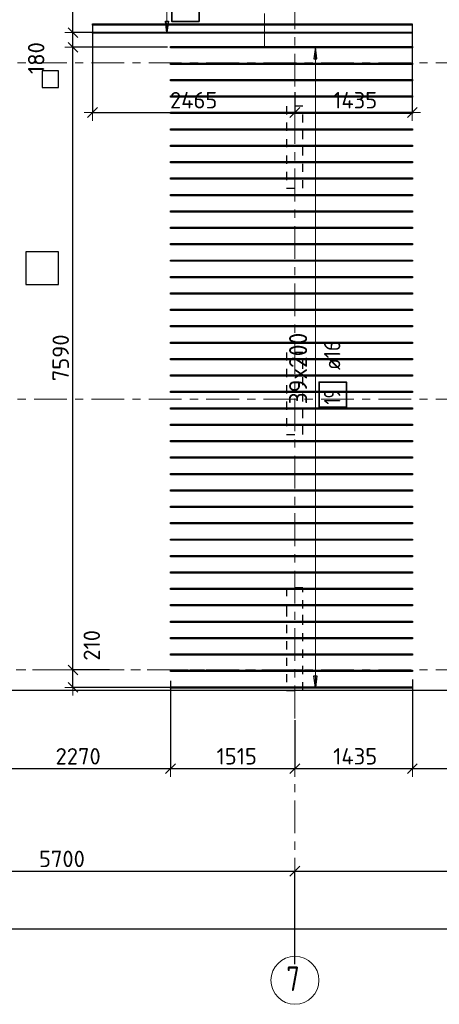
# Model space of a CAD drawing. Header units: metres. Extents: x -38 to 97, y -15 to 21.
# Tile 17 of 256: x 16 to 21, y -4 to 8. Entities that reach past the tile are written whole.
import ezdxf

# ---------------------------------------------------------------- set-up
doc = ezdxf.new("R2010")
doc.units = ezdxf.units.M
doc.header["$PDMODE"] = 65
for name, pattern in [('______11', [0.5, 0.4, -0.05, 0, -0.05]), ('______2', [0.0405, 0.03, -0.0105]), ('______3', [0.5, 0.4, -0.1]), ('______5', [1.1, 0.8, -0.1, 0.1, -0.1])]:
    doc.linetypes.add(name, pattern=pattern)
for name, color, linetype, lineweight in [('XR$2$Осевая линия (1)', 7, '______5', 13), ('XR$2$Размерная линия (1)', 7, 'Continuous', 13), ('XR$6$Балка (1)', 7, '______3', 13), ('XR$6$Перекрытие (1)', 7, 'Continuous', 35), ('XR$6$Размерная линия (1)', 7, 'Continuous', 13)]:
    doc.layers.add(name, color=color, linetype=linetype, lineweight=lineweight)
doc.layers.add('XR$6$Арм.стержн.Доп. Арм верхн.зоны Х', color=7, linetype='Continuous', lineweight=35, true_color=0x8c8cff)
doc.layers.add('XR$7$Стена_ бетон несущ.', color=7, linetype='Continuous', lineweight=70, true_color=0xb4b496)
doc.styles.add('ISOCPEUR', font='txt')
doc.dimstyles.new('DIMSTYLE_3', dxfattribs={"dimtxt": 0.2, "dimasz": 0.2, "dimexe": 0, "dimexo": 0, "dimgap": 0.1, "dimtad": 2, "dimdec": 0, "dimlfac": 1000, "dimrnd": 5, "dimzin": 12, "dimdsep": 46, "dimtxsty": 'ISOCPEUR', "dimblk1": 'ALL_ML_STRICH', "dimblk2": 'ALL_ML_STRICH', "dimsah": 1, "dimcen": 0, "dimclrd": 7, "dimclre": 256, "dimclrt": 7, "dimadec": 0, "dimazin": 0, "dimtfac": 1, "dimtdec": 0, "dimtix": 1, "dimtmove": 2, "dimatfit": 3, "dimfxl": 0, "dimtzin": 0, "dimlwd": 0, "dimlwe": -3, "dimarcsym": 0})
doc.dimstyles.new('DIMSTYLE_36', dxfattribs={"dimtxt": 0.2, "dimasz": 0.2, "dimexe": 0, "dimexo": 0, "dimgap": 0.1, "dimtad": 2, "dimdec": 0, "dimlfac": 1000, "dimrnd": 5, "dimzin": 12, "dimdsep": 46, "dimtxsty": 'ISOCPEUR', "dimblk1": 'ALL_ML_STRICH', "dimblk2": 'ALL_ML_STRICH', "dimsah": 1, "dimcen": 0, "dimclrd": 7, "dimclre": 256, "dimclrt": 7, "dimadec": 0, "dimazin": 0, "dimtfac": 1, "dimtdec": 0, "dimtix": 1, "dimtmove": 2, "dimatfit": 3, "dimfxl": 0, "dimtvp": 1.2, "dimtzin": 0, "dimlwd": 0, "dimlwe": -3, "dimarcsym": 0})
doc.dimstyles.new('DIMSTYLE_37', dxfattribs={"dimtxt": 0.2, "dimasz": 0.2, "dimexe": 0, "dimexo": 0, "dimgap": 0.1, "dimtad": 0, "dimdec": 0, "dimlfac": 1000, "dimrnd": 5, "dimzin": 12, "dimdsep": 46, "dimtxsty": 'ISOCPEUR', "dimblk1": 'ALL_ML_STRICH', "dimblk2": 'ALL_ML_STRICH', "dimsah": 1, "dimcen": 0, "dimclrd": 7, "dimclre": 256, "dimclrt": 7, "dimadec": 0, "dimazin": 0, "dimtfac": 1, "dimtdec": 0, "dimtix": 1, "dimtmove": 2, "dimatfit": 3, "dimfxl": 0, "dimtvp": 1.2, "dimtzin": 0, "dimlwd": 0, "dimlwe": -3, "dimarcsym": 0})

# ---------------------------------------------------------------- blocks, each defined once
blk = doc.blocks.new('ALL_ML_STRICH')
at = {"color": 0, "linetype": 'ByBlock', "lineweight": -2}
for p, q in [((-1, 0), (0.5, 0)), ((-0.3, -0.3), (0.3, 0.3)), ((0, -0.5), (0, 0.5))]:
    blk.add_line(p, q, dxfattribs=at)
blk = doc.blocks.new('*D12')
at = {"layer": 'DEFPOINTS', "color": 7, "linetype": 'Continuous', "lineweight": 13, "transparency": 33554687}
for p in [(0.5, -3.103), (0.5, -3.156), (61.6, -3.14)]:
    blk.add_point(p, dxfattribs=at)
at = {"layer": 'XR$2$Размерная линия (1)', "color": 9, "linetype": 'Continuous', "lineweight": -2, "true_color": 0xc7c7c7, "transparency": 33554687}
for p, q in [((0.5, -3.123), (0.5, -3.156)), ((61.6, -3.156), (61.6, -3.156))]:
    blk.add_line(p, q, dxfattribs=at)
at = {"layer": 'XR$2$Размерная линия (1)', "color": 7, "linetype": 'Continuous', "lineweight": -2, "transparency": 33554687}
blk.add_line((0.5, -3.156), (61.6, -3.156), dxfattribs=at)
at = {"layer": 'XR$2$Размерная линия (1)', "color": 7, "linetype": 'Continuous', "lineweight": 13, "transparency": 33554687, "xscale": 0.2, "yscale": 0.2, "zscale": 0.2, "rotation": 180}
blk.add_blockref('ALL_ML_STRICH', (0.5, -3.156), dxfattribs=at)
at = {"layer": 'XR$2$Размерная линия (1)', "color": 7, "linetype": 'Continuous', "lineweight": 13, "transparency": 33554687, "xscale": 0.2, "yscale": 0.2, "zscale": 0.2}
blk.add_blockref('ALL_ML_STRICH', (61.6, -3.156), dxfattribs=at)
at = {"layer": 'XR$2$Размерная линия (1)', "color": 7, "linetype": 'Continuous', "lineweight": 13, "transparency": 33554687, "insert": (31.1, -3.006), "char_height": 0.2, "width": 1, "attachment_point": 5, "style": 'ISOCPEUR'}
blk.add_mtext('\\A1;{61100}', dxfattribs=at)
blk = doc.blocks.new('*D16')
at = {"layer": 'DEFPOINTS', "color": 7, "linetype": 'Continuous', "lineweight": 13, "transparency": 33554687}
for p in [(13.75, -2.452), (13.75, -3.513), (19.45, -3.607)]:
    blk.add_point(p, dxfattribs=at)
at = {"layer": 'XR$2$Размерная линия (1)', "color": 9, "linetype": 'Continuous', "lineweight": -2, "true_color": 0xc7c7c7, "transparency": 33554687}
for p, q in [((13.75, -3.493), (13.75, -2.452)), ((19.45, -3.587), (19.45, -2.452))]:
    blk.add_line(p, q, dxfattribs=at)
at = {"layer": 'XR$2$Размерная линия (1)', "color": 7, "linetype": 'Continuous', "lineweight": -2, "transparency": 33554687}
blk.add_line((13.75, -2.452), (19.45, -2.452), dxfattribs=at)
at = {"layer": 'XR$2$Размерная линия (1)', "color": 7, "linetype": 'Continuous', "lineweight": 13, "transparency": 33554687, "xscale": 0.2, "yscale": 0.2, "zscale": 0.2, "rotation": 180}
blk.add_blockref('ALL_ML_STRICH', (13.75, -2.452), dxfattribs=at)
at = {"layer": 'XR$2$Размерная линия (1)', "color": 7, "linetype": 'Continuous', "lineweight": 13, "transparency": 33554687, "xscale": 0.2, "yscale": 0.2, "zscale": 0.2}
blk.add_blockref('ALL_ML_STRICH', (19.45, -2.452), dxfattribs=at)
at = {"layer": 'XR$2$Размерная линия (1)', "color": 7, "linetype": 'Continuous', "lineweight": 13, "transparency": 33554687, "insert": (16.61, -2.302), "char_height": 0.2, "width": 0.8, "attachment_point": 5, "style": 'ISOCPEUR'}
blk.add_mtext('\\A1;{5700}', dxfattribs=at)
blk = doc.blocks.new('*D17')
at = {"layer": 'DEFPOINTS', "color": 7, "linetype": 'Continuous', "lineweight": 13, "transparency": 33554687}
for p in [(19.45, -2.452), (23.95, -3.521), (19.45, -3.607)]:
    blk.add_point(p, dxfattribs=at)
at = {"layer": 'XR$2$Размерная линия (1)', "color": 9, "linetype": 'Continuous', "lineweight": -2, "true_color": 0xc7c7c7, "transparency": 33554687}
for p, q in [((19.45, -3.587), (19.45, -2.452)), ((23.95, -3.501), (23.95, -2.452))]:
    blk.add_line(p, q, dxfattribs=at)
at = {"layer": 'XR$2$Размерная линия (1)', "color": 7, "linetype": 'Continuous', "lineweight": -2, "transparency": 33554687}
blk.add_line((19.45, -2.452), (23.95, -2.452), dxfattribs=at)
at = {"layer": 'XR$2$Размерная линия (1)', "color": 7, "linetype": 'Continuous', "lineweight": 13, "transparency": 33554687, "xscale": 0.2, "yscale": 0.2, "zscale": 0.2, "rotation": 180}
blk.add_blockref('ALL_ML_STRICH', (19.45, -2.452), dxfattribs=at)
at = {"layer": 'XR$2$Размерная линия (1)', "color": 7, "linetype": 'Continuous', "lineweight": 13, "transparency": 33554687, "xscale": 0.2, "yscale": 0.2, "zscale": 0.2}
blk.add_blockref('ALL_ML_STRICH', (23.95, -2.452), dxfattribs=at)
at = {"layer": 'XR$2$Размерная линия (1)', "color": 7, "linetype": 'Continuous', "lineweight": 13, "transparency": 33554687, "insert": (21.7, -2.302), "char_height": 0.2, "width": 0.8, "attachment_point": 5, "style": 'ISOCPEUR'}
blk.add_mtext('\\A1;{4500}', dxfattribs=at)
blk = doc.blocks.new('*D955')
at = {"layer": 'DEFPOINTS', "color": 7, "linetype": 'Continuous', "lineweight": 13, "transparency": 33554687}
for p in [(16.983, 7.884), (19.45, 7.063), (16.983, 6.794)]:
    blk.add_point(p, dxfattribs=at)
at = {"layer": 'XR$6$Размерная линия (1)', "color": 9, "linetype": 'Continuous', "lineweight": -2, "true_color": 0xc7c7c7, "transparency": 33554687}
for p, q in [((16.983, 7.864), (16.983, 6.794)), ((19.45, 7.043), (19.45, 6.794))]:
    blk.add_line(p, q, dxfattribs=at)
at = {"layer": 'XR$6$Размерная линия (1)', "color": 7, "linetype": 'Continuous', "lineweight": -2, "transparency": 33554687}
blk.add_line((16.983, 6.794), (19.45, 6.794), dxfattribs=at)
at = {"layer": 'XR$6$Размерная линия (1)', "color": 7, "linetype": 'Continuous', "lineweight": 13, "transparency": 33554687, "xscale": 0.2, "yscale": 0.2, "zscale": 0.2, "rotation": 180}
blk.add_blockref('ALL_ML_STRICH', (16.983, 6.794), dxfattribs=at)
at = {"layer": 'XR$6$Размерная линия (1)', "color": 7, "linetype": 'Continuous', "lineweight": 13, "transparency": 33554687, "xscale": 0.2, "yscale": 0.2, "zscale": 0.2}
blk.add_blockref('ALL_ML_STRICH', (19.45, 6.794), dxfattribs=at)
at = {"layer": 'XR$6$Размерная линия (1)', "color": 7, "linetype": 'Continuous', "lineweight": 13, "transparency": 33554687, "insert": (18.217, 6.944), "char_height": 0.2, "width": 0.8, "attachment_point": 5, "style": 'ISOCPEUR'}
blk.add_mtext('\\A1;{2465}', dxfattribs=at)
blk = doc.blocks.new('*D956')
at = {"layer": 'DEFPOINTS', "color": 7, "linetype": 'Continuous', "lineweight": 13, "transparency": 33554687}
for p in [(20.883, 7.882), (19.45, 7.063), (19.45, 6.794)]:
    blk.add_point(p, dxfattribs=at)
at = {"layer": 'XR$6$Размерная линия (1)', "color": 9, "linetype": 'Continuous', "lineweight": -2, "true_color": 0xc7c7c7, "transparency": 33554687}
for p, q in [((20.883, 7.862), (20.883, 6.794)), ((19.45, 7.043), (19.45, 6.794))]:
    blk.add_line(p, q, dxfattribs=at)
at = {"layer": 'XR$6$Размерная линия (1)', "color": 7, "linetype": 'Continuous', "lineweight": -2, "transparency": 33554687}
blk.add_line((19.45, 6.794), (20.883, 6.794), dxfattribs=at)
at = {"layer": 'XR$6$Размерная линия (1)', "color": 7, "linetype": 'Continuous', "lineweight": 13, "transparency": 33554687, "xscale": 0.2, "yscale": 0.2, "zscale": 0.2, "rotation": 180}
blk.add_blockref('ALL_ML_STRICH', (19.45, 6.794), dxfattribs=at)
at = {"layer": 'XR$6$Размерная линия (1)', "color": 7, "linetype": 'Continuous', "lineweight": 13, "transparency": 33554687, "xscale": 0.2, "yscale": 0.2, "zscale": 0.2}
blk.add_blockref('ALL_ML_STRICH', (20.883, 6.794), dxfattribs=at)
at = {"layer": 'XR$6$Размерная линия (1)', "color": 7, "linetype": 'Continuous', "lineweight": 13, "transparency": 33554687, "insert": (20.187, 6.944), "char_height": 0.2, "width": 0.8, "attachment_point": 5, "style": 'ISOCPEUR'}
blk.add_mtext('\\A1;{1435}', dxfattribs=at)
blk = doc.blocks.new('*D1197')
at = {"layer": 'DEFPOINTS', "color": 7, "linetype": 'Continuous', "lineweight": 13, "transparency": 33554687}
for p in [(17.934, -0.114), (15.662, -0.134), (15.662, -1.202)]:
    blk.add_point(p, dxfattribs=at)
at = {"layer": 'XR$6$Размерная линия (1)', "color": 9, "linetype": 'Continuous', "lineweight": -2, "true_color": 0xc7c7c7, "transparency": 33554687}
for p, q in [((15.662, -0.154), (15.662, -1.202)), ((17.934, -0.134), (17.934, -1.202))]:
    blk.add_line(p, q, dxfattribs=at)
at = {"layer": 'XR$6$Размерная линия (1)', "color": 7, "linetype": 'Continuous', "lineweight": -2, "transparency": 33554687}
blk.add_line((15.662, -1.202), (17.934, -1.202), dxfattribs=at)
at = {"layer": 'XR$6$Размерная линия (1)', "color": 7, "linetype": 'Continuous', "lineweight": 13, "transparency": 33554687, "xscale": 0.2, "yscale": 0.2, "zscale": 0.2, "rotation": 180}
blk.add_blockref('ALL_ML_STRICH', (15.662, -1.202), dxfattribs=at)
at = {"layer": 'XR$6$Размерная линия (1)', "color": 7, "linetype": 'Continuous', "lineweight": 13, "transparency": 33554687, "xscale": 0.2, "yscale": 0.2, "zscale": 0.2}
blk.add_blockref('ALL_ML_STRICH', (17.934, -1.202), dxfattribs=at)
at = {"layer": 'XR$6$Размерная линия (1)', "color": 7, "linetype": 'Continuous', "lineweight": 13, "transparency": 33554687, "insert": (16.808, -1.052), "char_height": 0.2, "width": 0.8, "attachment_point": 5, "style": 'ISOCPEUR'}
blk.add_mtext('\\A1;{2270}', dxfattribs=at)
blk = doc.blocks.new('*D1198')
at = {"layer": 'DEFPOINTS', "color": 7, "linetype": 'Continuous', "lineweight": 13, "transparency": 33554687}
for p in [(17.934, -0.114), (19.45, -0.59), (17.934, -1.202)]:
    blk.add_point(p, dxfattribs=at)
at = {"layer": 'XR$6$Размерная линия (1)', "color": 9, "linetype": 'Continuous', "lineweight": -2, "true_color": 0xc7c7c7, "transparency": 33554687}
for p, q in [((17.934, -0.134), (17.934, -1.202)), ((19.45, -0.61), (19.45, -1.202))]:
    blk.add_line(p, q, dxfattribs=at)
at = {"layer": 'XR$6$Размерная линия (1)', "color": 7, "linetype": 'Continuous', "lineweight": -2, "transparency": 33554687}
blk.add_line((17.934, -1.202), (19.45, -1.202), dxfattribs=at)
at = {"layer": 'XR$6$Размерная линия (1)', "color": 7, "linetype": 'Continuous', "lineweight": 13, "transparency": 33554687, "xscale": 0.2, "yscale": 0.2, "zscale": 0.2, "rotation": 180}
blk.add_blockref('ALL_ML_STRICH', (17.934, -1.202), dxfattribs=at)
at = {"layer": 'XR$6$Размерная линия (1)', "color": 7, "linetype": 'Continuous', "lineweight": 13, "transparency": 33554687, "xscale": 0.2, "yscale": 0.2, "zscale": 0.2}
blk.add_blockref('ALL_ML_STRICH', (19.45, -1.202), dxfattribs=at)
at = {"layer": 'XR$6$Размерная линия (1)', "color": 7, "linetype": 'Continuous', "lineweight": 13, "transparency": 33554687, "insert": (18.742, -1.052), "char_height": 0.2, "width": 0.8, "attachment_point": 5, "style": 'ISOCPEUR'}
blk.add_mtext('\\A1;{1515}', dxfattribs=at)
blk = doc.blocks.new('*D1199')
at = {"layer": 'DEFPOINTS', "color": 7, "linetype": 'Continuous', "lineweight": 13, "transparency": 33554687}
for p in [(20.884, -0.098), (19.45, -0.59), (19.45, -1.202)]:
    blk.add_point(p, dxfattribs=at)
at = {"layer": 'XR$6$Размерная линия (1)', "color": 9, "linetype": 'Continuous', "lineweight": -2, "true_color": 0xc7c7c7, "transparency": 33554687}
for p, q in [((20.884, -0.118), (20.884, -1.202)), ((19.45, -0.61), (19.45, -1.202))]:
    blk.add_line(p, q, dxfattribs=at)
at = {"layer": 'XR$6$Размерная линия (1)', "color": 7, "linetype": 'Continuous', "lineweight": -2, "transparency": 33554687}
blk.add_line((19.45, -1.202), (20.884, -1.202), dxfattribs=at)
at = {"layer": 'XR$6$Размерная линия (1)', "color": 7, "linetype": 'Continuous', "lineweight": 13, "transparency": 33554687, "xscale": 0.2, "yscale": 0.2, "zscale": 0.2, "rotation": 180}
blk.add_blockref('ALL_ML_STRICH', (19.45, -1.202), dxfattribs=at)
at = {"layer": 'XR$6$Размерная линия (1)', "color": 7, "linetype": 'Continuous', "lineweight": 13, "transparency": 33554687, "xscale": 0.2, "yscale": 0.2, "zscale": 0.2}
blk.add_blockref('ALL_ML_STRICH', (20.884, -1.202), dxfattribs=at)
at = {"layer": 'XR$6$Размерная линия (1)', "color": 7, "linetype": 'Continuous', "lineweight": 13, "transparency": 33554687, "insert": (20.187, -1.052), "char_height": 0.2, "width": 0.8, "attachment_point": 5, "style": 'ISOCPEUR'}
blk.add_mtext('\\A1;{1435}', dxfattribs=at)
blk = doc.blocks.new('*D1200')
at = {"layer": 'DEFPOINTS', "color": 7, "linetype": 'Continuous', "lineweight": 13, "transparency": 33554687}
for p in [(20.884, -0.098), (22.403, -0.106), (20.884, -1.202)]:
    blk.add_point(p, dxfattribs=at)
at = {"layer": 'XR$6$Размерная линия (1)', "color": 9, "linetype": 'Continuous', "lineweight": -2, "true_color": 0xc7c7c7, "transparency": 33554687}
for p, q in [((20.884, -0.118), (20.884, -1.202)), ((22.403, -0.126), (22.403, -1.202))]:
    blk.add_line(p, q, dxfattribs=at)
at = {"layer": 'XR$6$Размерная линия (1)', "color": 7, "linetype": 'Continuous', "lineweight": -2, "transparency": 33554687}
blk.add_line((20.884, -1.202), (22.403, -1.202), dxfattribs=at)
at = {"layer": 'XR$6$Размерная линия (1)', "color": 7, "linetype": 'Continuous', "lineweight": 13, "transparency": 33554687, "xscale": 0.2, "yscale": 0.2, "zscale": 0.2, "rotation": 180}
blk.add_blockref('ALL_ML_STRICH', (20.884, -1.202), dxfattribs=at)
at = {"layer": 'XR$6$Размерная линия (1)', "color": 7, "linetype": 'Continuous', "lineweight": 13, "transparency": 33554687, "xscale": 0.2, "yscale": 0.2, "zscale": 0.2}
blk.add_blockref('ALL_ML_STRICH', (22.403, -1.202), dxfattribs=at)
at = {"layer": 'XR$6$Размерная линия (1)', "color": 7, "linetype": 'Continuous', "lineweight": 13, "transparency": 33554687, "insert": (21.673, -1.052), "char_height": 0.2, "width": 0.8, "attachment_point": 5, "style": 'ISOCPEUR'}
blk.add_mtext('\\A1;{1520}', dxfattribs=at)
blk = doc.blocks.new('*D1252')
at = {"layer": 'DEFPOINTS', "color": 7, "linetype": 'Continuous', "lineweight": 13, "transparency": 33554687}
for p in [(17.212, 0), (16.745, -0.212), (17.963, -0.212)]:
    blk.add_point(p, dxfattribs=at)
at = {"layer": 'XR$6$Размерная линия (1)', "color": 9, "linetype": 'Continuous', "lineweight": -2, "true_color": 0xc7c7c7, "transparency": 33554687}
for p, q in [((17.192, 0), (16.745, 0)), ((17.943, -0.212), (16.745, -0.212))]:
    blk.add_line(p, q, dxfattribs=at)
at = {"layer": 'XR$6$Размерная линия (1)', "color": 7, "linetype": 'Continuous', "lineweight": -2, "transparency": 33554687}
blk.add_line((16.745, -0.212), (16.745, 0), dxfattribs=at)
at = {"layer": 'XR$6$Размерная линия (1)', "color": 7, "linetype": 'Continuous', "lineweight": 13, "transparency": 33554687, "xscale": 0.2, "yscale": 0.2, "zscale": 0.2}
for p, rotation in [((16.745, 0), 90), ((16.745, -0.212), 270)]:
    blk.add_blockref('ALL_ML_STRICH', p, dxfattribs=dict(at, rotation=rotation))
at = {"layer": 'XR$6$Размерная линия (1)', "color": 7, "linetype": 'Continuous', "lineweight": 13, "transparency": 33554687, "insert": (16.974, 0.3), "char_height": 0.2, "width": 0.6, "attachment_point": 5, "rotation": 90, "style": 'ISOCPEUR'}
blk.add_mtext('\\A1;{210}', dxfattribs=at)
blk = doc.blocks.new('*D1253')
at = {"layer": 'DEFPOINTS', "color": 7, "linetype": 'Continuous', "lineweight": 13, "transparency": 33554687}
for p in [(17.919, 7.588), (16.745, 0), (17.212, 0)]:
    blk.add_point(p, dxfattribs=at)
at = {"layer": 'XR$6$Размерная линия (1)', "color": 9, "linetype": 'Continuous', "lineweight": -2, "true_color": 0xc7c7c7, "transparency": 33554687}
for p, q in [((17.899, 7.588), (16.745, 7.588)), ((17.192, 0), (16.745, 0))]:
    blk.add_line(p, q, dxfattribs=at)
at = {"layer": 'XR$6$Размерная линия (1)', "color": 7, "linetype": 'Continuous', "lineweight": -2, "transparency": 33554687}
blk.add_line((16.745, 0), (16.745, 7.588), dxfattribs=at)
at = {"layer": 'XR$6$Размерная линия (1)', "color": 7, "linetype": 'Continuous', "lineweight": 13, "transparency": 33554687, "xscale": 0.2, "yscale": 0.2, "zscale": 0.2}
for p, rotation in [((16.745, 7.588), 90), ((16.745, 0), 270)]:
    blk.add_blockref('ALL_ML_STRICH', p, dxfattribs=dict(at, rotation=rotation))
at = {"layer": 'XR$6$Размерная линия (1)', "color": 7, "linetype": 'Continuous', "lineweight": 13, "transparency": 33554687, "insert": (16.595, 3.804), "char_height": 0.2, "width": 0.8, "attachment_point": 5, "rotation": 90, "style": 'ISOCPEUR'}
blk.add_mtext('\\A1;{7590}', dxfattribs=at)
blk = doc.blocks.new('*D1254')
at = {"layer": 'DEFPOINTS', "color": 7, "linetype": 'Continuous', "lineweight": 13, "transparency": 33554687}
for p in [(17.053, 7.767), (16.745, 7.588), (17.919, 7.588)]:
    blk.add_point(p, dxfattribs=at)
at = {"layer": 'XR$6$Размерная линия (1)', "color": 9, "linetype": 'Continuous', "lineweight": -2, "true_color": 0xc7c7c7, "transparency": 33554687}
for p, q in [((17.033, 7.767), (16.745, 7.767)), ((17.899, 7.588), (16.745, 7.588))]:
    blk.add_line(p, q, dxfattribs=at)
at = {"layer": 'XR$6$Размерная линия (1)', "color": 7, "linetype": 'Continuous', "lineweight": -2, "transparency": 33554687}
blk.add_line((16.745, 7.588), (16.745, 7.767), dxfattribs=at)
at = {"layer": 'XR$6$Размерная линия (1)', "color": 7, "linetype": 'Continuous', "lineweight": 13, "transparency": 33554687, "xscale": 0.2, "yscale": 0.2, "zscale": 0.2}
for p, rotation in [((16.745, 7.767), 90), ((16.745, 7.588), 270)]:
    blk.add_blockref('ALL_ML_STRICH', p, dxfattribs=dict(at, rotation=rotation))
at = {"layer": 'XR$6$Размерная линия (1)', "color": 7, "linetype": 'Continuous', "lineweight": 13, "transparency": 33554687, "insert": (16.296, 7.457), "char_height": 0.2, "width": 0.6, "attachment_point": 5, "rotation": 90, "style": 'ISOCPEUR'}
blk.add_mtext('\\A1;{180}', dxfattribs=at)
blk = doc.blocks.new('*D1255')
at = {"layer": 'DEFPOINTS', "color": 7, "linetype": 'Continuous', "lineweight": 13, "transparency": 33554687}
for p in [(17.038, 8.967), (16.745, 7.767), (17.053, 7.767)]:
    blk.add_point(p, dxfattribs=at)
at = {"layer": 'XR$6$Размерная линия (1)', "color": 9, "linetype": 'Continuous', "lineweight": -2, "true_color": 0xc7c7c7, "transparency": 33554687}
for p, q in [((17.018, 8.967), (16.745, 8.967)), ((17.033, 7.767), (16.745, 7.767))]:
    blk.add_line(p, q, dxfattribs=at)
at = {"layer": 'XR$6$Размерная линия (1)', "color": 7, "linetype": 'Continuous', "lineweight": -2, "transparency": 33554687}
blk.add_line((16.745, 7.767), (16.745, 8.967), dxfattribs=at)
at = {"layer": 'XR$6$Размерная линия (1)', "color": 7, "linetype": 'Continuous', "lineweight": 13, "transparency": 33554687, "xscale": 0.2, "yscale": 0.2, "zscale": 0.2}
for p, rotation in [((16.745, 8.967), 90), ((16.745, 7.767), 270)]:
    blk.add_blockref('ALL_ML_STRICH', p, dxfattribs=dict(at, rotation=rotation))
at = {"layer": 'XR$6$Размерная линия (1)', "color": 7, "linetype": 'Continuous', "lineweight": 13, "transparency": 33554687, "insert": (16.595, 8.397), "char_height": 0.2, "width": 0.8, "attachment_point": 5, "rotation": 90, "style": 'ISOCPEUR'}
blk.add_mtext('\\A1;{1200}', dxfattribs=at)

msp = doc.modelspace()

# ---------------------------------------------------------------- linework, layer by layer
at = {"layer": 'XR$2$Осевая линия (1)', "color": 253, "linetype": '______11', "lineweight": 13, "true_color": 0xa0a0a0, "transparency": 33554687}
for p, q in [((19.08, 7.6), (19.08, 19.78)), ((19.45, -3.39), (19.45, 8.13)), ((-2.63, 7.4), (62.6, 7.4)), ((-2.63, 3.3), (62.6, 3.3)), ((-2.63, 0), (62.6, 0))]:
    msp.add_line(p, q, dxfattribs=at)
at = {"layer": 'XR$2$Осевая линия (1)', "color": 7, "linetype": 'Continuous', "lineweight": 13, "transparency": 33554687}
msp.add_circle((19.4524, -3.7819), 0.2924, dxfattribs=at)
at = {"layer": 'XR$6$Арм.стержн.Доп. Арм верхн.зоны Х', "color": 7, "linetype": 'Continuous', "lineweight": 13, "transparency": 33554687}
for p, q in [((17.8916, 7.7671), (17.8916, 8.9671)), ((17.8916, 7.7671), (17.8916, 7.7671)), ((19.7008, 7.5881), (19.7008, 7.5881)), ((19.7008, -0.2119), (19.7008, 7.5881)), ((19.7008, -0.2119), (19.7008, -0.2119))]:
    msp.add_line(p, q, dxfattribs=at)
at = {"layer": 'XR$6$Арм.стержн.Доп. Арм верхн.зоны Х', "color": 7, "linetype": 'Continuous', "lineweight": 25, "transparency": 33554687}
for p, q in [((17.8916, 7.7671), (17.8716, 7.9071)), ((17.8716, 7.9071), (17.9116, 7.9071)), ((17.9116, 7.9071), (17.8916, 7.7671)), ((19.7008, 7.5881), (19.6808, 7.4481)), ((19.7208, 7.4481), (19.7008, 7.5881)), ((19.6808, 7.4481), (19.7208, 7.4481)), ((19.7008, -0.2119), (19.6808, -0.0719)), ((19.6808, -0.0719), (19.7208, -0.0719)), ((19.7208, -0.0719), (19.7008, -0.2119))]:
    msp.add_line(p, q, dxfattribs=at)
at = {"layer": 'XR$6$Арм.стержн.Доп. Арм верхн.зоны Х', "color": 253, "linetype": 'Continuous', "lineweight": -3, "true_color": 0xa0a0a0, "transparency": 33554687}
for p, q in [((17.8916, 7.7671), (17.7916, 7.7671)), ((17.8916, 7.7671), (17.9916, 7.7671)), ((19.7008, 7.5881), (19.6008, 7.5881)), ((19.7008, 7.5881), (19.8008, 7.5881)), ((19.7008, -0.2119), (19.6008, -0.2119)), ((19.7008, -0.2119), (19.8008, -0.2119))]:
    msp.add_line(p, q, dxfattribs=at)
at = {"layer": 'XR$6$Арм.стержн.Доп. Арм верхн.зоны Х', "color": 7, "linetype": 'Continuous', "lineweight": 35, "transparency": 33554687}
for points in [[(18.282, 7.9032), (18.282, 8.2099), (17.9487, 8.2099), (17.9487, 7.9032), (18.282, 7.9032)], [(20.0792, 3.2019), (20.0792, 3.5086), (19.7459, 3.5086), (19.7459, 3.2019), (20.0792, 3.2019)]]:
    msp.add_lwpolyline(points, dxfattribs=at)
at = {"layer": 'XR$6$Арм.стержн.Доп. Арм верхн.зоны Х', "color": 7, "linetype": 'Continuous', "lineweight": 25, "transparency": 33554687}
for points in [[(20.8834, 7.8601), (16.9834, 7.8601), (16.9834, 7.8741), (20.8834, 7.8741), (20.8834, 7.8601)], [(20.8834, 7.7601), (16.9834, 7.7601), (16.9834, 7.7741), (20.8834, 7.7741), (20.8834, 7.7601)], [(20.8841, 7.5801), (17.9341, 7.5801), (17.9341, 7.5961), (20.8841, 7.5961), (20.8841, 7.5801)], [(20.8841, 7.3801), (17.9341, 7.3801), (17.9341, 7.3961), (20.8841, 7.3961), (20.8841, 7.3801)], [(20.8841, 7.1801), (17.9341, 7.1801), (17.9341, 7.1961), (20.8841, 7.1961), (20.8841, 7.1801)], [(20.8841, 6.9801), (17.9341, 6.9801), (17.9341, 6.9961), (20.8841, 6.9961), (20.8841, 6.9801)], [(20.8841, 6.7801), (17.9341, 6.7801), (17.9341, 6.7961), (20.8841, 6.7961), (20.8841, 6.7801)], [(20.8841, 6.5801), (17.9341, 6.5801), (17.9341, 6.5961), (20.8841, 6.5961), (20.8841, 6.5801)], [(20.8841, 6.3801), (17.9341, 6.3801), (17.9341, 6.3961), (20.8841, 6.3961), (20.8841, 6.3801)], [(20.8841, 6.1801), (17.9341, 6.1801), (17.9341, 6.1961), (20.8841, 6.1961), (20.8841, 6.1801)], [(20.8841, 5.9801), (17.9341, 5.9801), (17.9341, 5.9961), (20.8841, 5.9961), (20.8841, 5.9801)], [(20.8841, 5.7801), (17.9341, 5.7801), (17.9341, 5.7961), (20.8841, 5.7961), (20.8841, 5.7801)], [(20.8841, 5.5801), (17.9341, 5.5801), (17.9341, 5.5961), (20.8841, 5.5961), (20.8841, 5.5801)], [(20.8841, 5.3801), (17.9341, 5.3801), (17.9341, 5.3961), (20.8841, 5.3961), (20.8841, 5.3801)], [(20.8841, 5.1801), (17.9341, 5.1801), (17.9341, 5.1961), (20.8841, 5.1961), (20.8841, 5.1801)], [(20.8841, 4.9801), (17.9341, 4.9801), (17.9341, 4.9961), (20.8841, 4.9961), (20.8841, 4.9801)], [(20.8841, 4.7801), (17.9341, 4.7801), (17.9341, 4.7961), (20.8841, 4.7961), (20.8841, 4.7801)], [(20.8841, 4.5801), (17.9341, 4.5801), (17.9341, 4.5961), (20.8841, 4.5961), (20.8841, 4.5801)], [(20.8841, 4.3801), (17.9341, 4.3801), (17.9341, 4.3961), (20.8841, 4.3961), (20.8841, 4.3801)], [(20.8841, 4.1801), (17.9341, 4.1801), (17.9341, 4.1961), (20.8841, 4.1961), (20.8841, 4.1801)], [(20.8841, 3.9801), (17.9341, 3.9801), (17.9341, 3.9961), (20.8841, 3.9961), (20.8841, 3.9801)], [(20.8841, 3.7801), (17.9341, 3.7801), (17.9341, 3.7961), (20.8841, 3.7961), (20.8841, 3.7801)], [(20.8841, 3.5801), (17.9341, 3.5801), (17.9341, 3.5961), (20.8841, 3.5961), (20.8841, 3.5801)], [(20.8841, 3.3801), (17.9341, 3.3801), (17.9341, 3.3961), (20.8841, 3.3961), (20.8841, 3.3801)], [(20.8841, 3.1801), (17.9341, 3.1801), (17.9341, 3.1961), (20.8841, 3.1961), (20.8841, 3.1801)], [(20.8841, 2.9801), (17.9341, 2.9801), (17.9341, 2.9961), (20.8841, 2.9961), (20.8841, 2.9801)], [(20.8841, 2.7801), (17.9341, 2.7801), (17.9341, 2.7961), (20.8841, 2.7961), (20.8841, 2.7801)], [(20.8841, 2.5801), (17.9341, 2.5801), (17.9341, 2.5961), (20.8841, 2.5961), (20.8841, 2.5801)], [(20.8841, 2.3801), (17.9341, 2.3801), (17.9341, 2.3961), (20.8841, 2.3961), (20.8841, 2.3801)], [(20.8841, 2.1801), (17.9341, 2.1801), (17.9341, 2.1961), (20.8841, 2.1961), (20.8841, 2.1801)], [(20.8841, 1.9801), (17.9341, 1.9801), (17.9341, 1.9961), (20.8841, 1.9961), (20.8841, 1.9801)], [(20.8841, 1.7801), (17.9341, 1.7801), (17.9341, 1.7961), (20.8841, 1.7961), (20.8841, 1.7801)], [(20.8841, 1.5801), (17.9341, 1.5801), (17.9341, 1.5961), (20.8841, 1.5961), (20.8841, 1.5801)], [(20.8841, 1.3801), (17.9341, 1.3801), (17.9341, 1.3961), (20.8841, 1.3961), (20.8841, 1.3801)], [(20.8841, 1.1801), (17.9341, 1.1801), (17.9341, 1.1961), (20.8841, 1.1961), (20.8841, 1.1801)], [(20.8841, 0.9801), (17.9341, 0.9801), (17.9341, 0.9961), (20.8841, 0.9961), (20.8841, 0.9801)], [(20.8841, 0.7801), (17.9341, 0.7801), (17.9341, 0.7961), (20.8841, 0.7961), (20.8841, 0.7801)], [(20.8841, 0.5801), (17.9341, 0.5801), (17.9341, 0.5961), (20.8841, 0.5961), (20.8841, 0.5801)], [(20.8841, 0.3801), (17.9341, 0.3801), (17.9341, 0.3961), (20.8841, 0.3961), (20.8841, 0.3801)], [(20.8841, 0.1801), (17.9341, 0.1801), (17.9341, 0.1961), (20.8841, 0.1961), (20.8841, 0.1801)], [(20.8841, -0.0199), (17.9341, -0.0199), (17.9341, -0.0039), (20.8841, -0.0039), (20.8841, -0.0199)], [(20.8841, -0.2199), (17.9341, -0.2199), (17.9341, -0.2039), (20.8841, -0.2039), (20.8841, -0.2199)]]:
    msp.add_lwpolyline(points, dxfattribs=at)
at = {"layer": 'XR$6$Балка (1)', "color": 7, "linetype": '______2', "lineweight": 18, "transparency": 33554687}
for p, q in [((19.55, 0.0002), (13.6501, 0.0002)), ((19.55, -0.2498), (19.55, 0.0002))]:
    msp.add_line(p, q, dxfattribs=at)
at = {"layer": 'XR$6$Перекрытие (1)', "color": 7, "linetype": 'Continuous', "lineweight": 25, "transparency": 33554687}
for p, q in [((16.57, 7.3002), (16.37, 7.3001)), ((16.37, 7.3001), (16.37, 7.1002)), ((16.57, 7.1002), (16.57, 7.3002)), ((16.37, 7.1002), (16.57, 7.1002)), ((16.17, 5.0968), (16.17, 4.6968)), ((16.57, 5.0968), (16.17, 5.0968)), ((16.57, 4.6968), (16.57, 5.0968)), ((16.17, 4.6968), (16.57, 4.6968)), ((19.55, -0.2498), (13.6501, -0.2498)), ((25.925, -0.2499), (19.55, -0.2498))]:
    msp.add_line(p, q, dxfattribs=at)
at = {"layer": 'XR$7$Стена_ бетон несущ.', "color": 253, "linetype": '______2', "lineweight": -3, "true_color": 0xa0a0a0, "transparency": 33554687}
for p, q in [((19.35, 6.87), (19.35, 5.87)), ((19.55, 6.87), (19.35, 6.87)), ((19.55, 5.87), (19.55, 6.87)), ((19.35, 5.87), (19.55, 5.87)), ((19.35, 3.87), (19.35, 2.87)), ((19.55, 3.87), (19.35, 3.87)), ((19.55, 2.87), (19.55, 3.87)), ((19.35, 2.87), (19.55, 2.87)), ((19.55, 1), (19.35, 1)), ((19.35, 1), (19.35, 0.75)), ((19.55, 0.75), (19.55, 1)), ((19.35, 0.75), (19.35, -0.25)), ((19.55, 0.5702), (19.55, 0.75)), ((19.55, -0.25), (19.55, 0.5702)), ((19.35, -0.25), (19.55, -0.25))]:
    msp.add_line(p, q, dxfattribs=at)

# ---------------------------------------------------------------- texts
at = {"layer": 'XR$2$Осевая линия (1)', "color": 7, "linetype": 'Continuous', "lineweight": 13, "transparency": 33554687, "insert": (19.3474, -3.9124), "char_height": 0.3, "width": 0.326407, "attachment_point": 7, "style": 'ISOCPEUR'}
msp.add_mtext('\\W0.78;7', dxfattribs=at)
at = {"layer": 'XR$6$Арм.стержн.Доп. Арм верхн.зоны Х', "color": 7, "linetype": 'Continuous', "lineweight": 13, "transparency": 33554687, "insert": (19.6008, 3.2371), "char_height": 0.22, "width": 1.028182, "attachment_point": 7, "rotation": 90, "style": 'ISOCPEUR'}
msp.add_mtext('\\W0.95;39x200', dxfattribs=at)
at = {"layer": 'XR$6$Арм.стержн.Доп. Арм верхн.зоны Х', "color": 7, "linetype": 'Continuous', "lineweight": 25, "transparency": 33554687, "char_height": 0.2, "attachment_point": 7, "rotation": 90, "style": 'ISOCPEUR'}
for s, insert, width in [('\\W0.89; ø16 ', (20.0059, 3.5419), 0.749105), ('\\W0.75;19', (20.0059, 3.2353), 0.314854)]:
    msp.add_mtext(s, dxfattribs=dict(at, insert=insert, width=width))

# ---------------------------------------------------------------- dimensions: what is measured, and where the dimension line sits
at = {"layer": 'XR$2$Размерная линия (1)', "color": 7, "linetype": 'Continuous', "lineweight": 13, "transparency": 33554687}
for base, p1, p2, picture, middle in [((19.45, -2.452), (13.75, -3.4932), (19.45, -3.5875), '*D16', (16.61, -2.302)), ((23.95, -2.452), (19.45, -3.5875), (23.95, -3.5008), '*D17', (21.7, -2.302)), ((61.6, -3.1563), (0.5, -3.1233), (61.6, -3.1563), '*D12', (31.1, -3.0063))]:
    dim = msp.add_linear_dim(base=base, p1=p1, p2=p2, dimstyle='DIMSTYLE_3', override={"dimpost": '<>', "dimclrd": 7, "dimclre": 9, "dimclrt": 7, "dimlwd": 0, "dimlwe": 65533}, dxfattribs=at)
    dim.commit()
    dim.dimension.update_dxf_attribs({"geometry": picture, "text_midpoint": middle, "dimtype": 160})
at = {"layer": 'XR$6$Размерная линия (1)', "color": 7, "linetype": 'Continuous', "lineweight": 13, "transparency": 33554687}
for base, p1, p2, dimstyle, picture, middle in [((16.7454, 8.9671), (17.0331, 7.7671), (17.018, 8.9671), 'DIMSTYLE_3', '*D1255', (16.5954, 8.3971)), ((16.7454, 7.7671), (17.8993, 7.5881), (17.0331, 7.7671), 'DIMSTYLE_36', '*D1254', (16.2963, 7.4571)), ((16.7454, 7.5881), (17.1925, 0), (17.8993, 7.5881), 'DIMSTYLE_3', '*D1253', (16.5954, 3.8041)), ((16.7454, 0), (17.9426, -0.2119), (17.1925, 0), 'DIMSTYLE_37', '*D1252', (16.974, 0.3001))]:
    dim = msp.add_linear_dim(base=base, p1=p1, p2=p2, angle=90, dimstyle=dimstyle, override={"dimpost": '<>', "dimclrd": 7, "dimclre": 9, "dimclrt": 7, "dimlwd": 0, "dimlwe": 65533}, dxfattribs=at)
    dim.commit()
    dim.dimension.update_dxf_attribs({"geometry": picture, "text_midpoint": middle, "dimtype": 160})
for base, p1, p2, picture, middle in [((19.45, 6.7943), (16.9834, 7.8642), (19.45, 7.0427), '*D955', (18.2167, 6.9443)), ((20.8834, 6.7943), (19.45, 7.0427), (20.8834, 7.8618), '*D956', (20.1867, 6.9443)), ((17.9341, -1.2018), (15.6623, -0.1538), (17.9341, -0.1336), '*D1197', (16.8082, -1.0518)), ((19.45, -1.2018), (17.9341, -0.1336), (19.45, -0.6099), '*D1198', (18.742, -1.0518)), ((20.8841, -1.2018), (19.45, -0.6099), (20.8841, -0.1179), '*D1199', (20.187, -1.0518)), ((22.4029, -1.2018), (20.8841, -0.1179), (22.4029, -0.1262), '*D1200', (21.6735, -1.0518))]:
    dim = msp.add_linear_dim(base=base, p1=p1, p2=p2, dimstyle='DIMSTYLE_3', override={"dimpost": '<>', "dimclrd": 7, "dimclre": 9, "dimclrt": 7, "dimlwd": 0, "dimlwe": 65533}, dxfattribs=at)
    dim.commit()
    dim.dimension.update_dxf_attribs({"geometry": picture, "text_midpoint": middle, "dimtype": 160})

doc.saveas('drawing.dxf')
